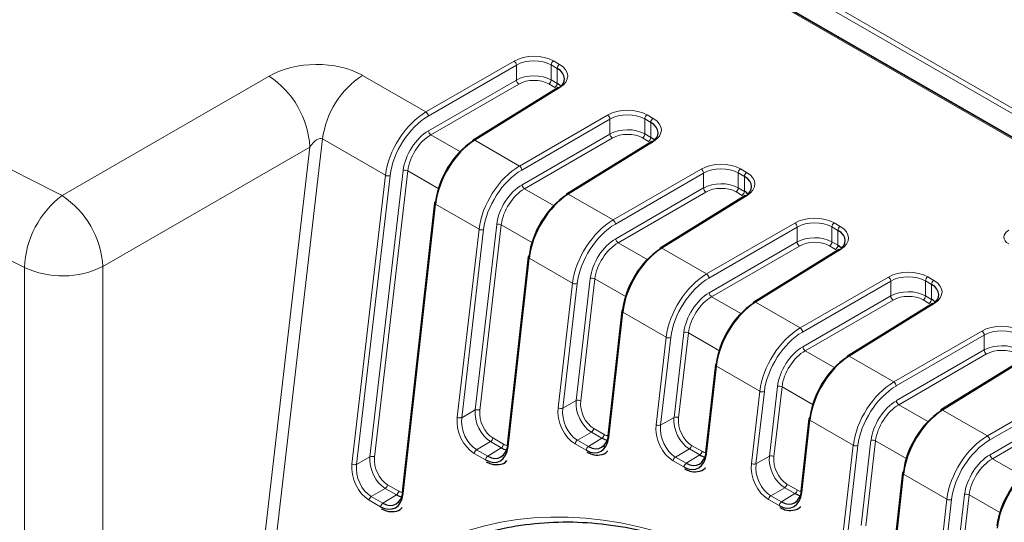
# Paper-space layout 'Blatt2' of a CAD drawing. Header units: millimetres. Extents: x 5 to 418, y 2 to 292.
# Tile 42 of 73: x 124 to 144, y 212 to 222. Entities that reach past the tile are written whole.
import ezdxf

# ---------------------------------------------------------------- set-up
doc = ezdxf.new("R2010")
doc.units = ezdxf.units.MM

psp = doc.layouts.new('Blatt2')

# ---------------------------------------------------------------- linework, layer by layer
at = {"color": 7, "linetype": 'Continuous', "lineweight": 18}
for p, q in [((103.61, 243.657), (152.305, 215.546)), ((152.258, 215.465), (133.867, 226.082)), ((155.353, 213.172), (133.433, 225.826)), ((132.433, 220.123), (134.209, 221.149)), ((134.256, 221.067), (132.48, 220.041)), ((134.256, 220.768), (134.256, 221.067)), ((134.957, 221.072), (134.957, 220.771)), ((135.079, 221.001), (134.957, 221.072)), ((135.003, 221.153), (135.125, 221.083)), ((125.1, 218.438), (129.271, 220.846)), ((131.152, 220.862), (132.433, 220.123)), ((135.079, 220.7), (135.079, 221.001)), ((132.486, 219.746), (134.256, 220.768)), ((134.303, 220.686), (132.533, 219.664)), ((135.032, 220.619), (134.91, 220.689)), ((134.957, 220.771), (135.079, 220.7)), ((135.132, 220.616), (133.417, 219.555)), ((134.318, 219.034), (136.094, 220.06)), ((136.889, 220.064), (137.011, 219.994)), ((136.141, 219.979), (134.365, 218.953)), ((136.141, 219.679), (136.141, 219.979)), ((136.842, 219.983), (136.842, 219.682)), ((136.964, 219.913), (136.842, 219.983)), ((136.964, 219.612), (136.964, 219.913)), ((132.533, 219.664), (133.132, 219.318)), ((134.372, 218.657), (136.141, 219.679)), ((136.842, 219.682), (136.964, 219.612)), ((130.35, 219.579), (128.88, 206.9)), ((131.617, 218.847), (130.35, 219.579)), ((133.417, 219.555), (134.318, 219.034)), ((136.189, 219.598), (134.419, 218.575)), ((137.017, 219.527), (135.302, 218.466)), ((136.918, 219.53), (136.796, 219.601)), ((130.096, 219.417), (125.925, 217.009)), ((128.344, 204.297), (130.096, 219.417)), ((130.943, 213.026), (131.617, 218.847)), ((131.305, 213.173), (131.973, 218.944)), ((132.066, 218.936), (131.398, 213.164)), ((132.695, 218.573), (132.066, 218.936)), ((136.204, 217.946), (137.98, 218.972)), ((138.027, 218.89), (136.251, 217.864)), ((138.027, 218.591), (138.027, 218.89)), ((138.728, 218.895), (138.728, 218.593)), ((138.85, 218.824), (138.728, 218.895)), ((138.774, 218.976), (138.896, 218.905)), ((131.71, 218.839), (131.036, 213.018)), ((138.85, 218.523), (138.85, 218.824)), ((134.419, 218.575), (135.018, 218.23)), ((135.302, 218.466), (136.204, 217.946)), ((136.257, 217.568), (138.027, 218.591)), ((138.074, 218.509), (136.305, 217.487)), ((138.804, 218.442), (138.682, 218.512)), ((138.728, 218.593), (138.85, 218.523)), ((132.628, 218.264), (131.977, 212.429)), ((133.503, 217.759), (132.628, 218.264)), ((138.903, 218.439), (137.188, 217.378)), ((133.425, 214.115), (133.859, 217.856)), ((138.089, 216.857), (139.865, 217.883)), ((140.66, 217.887), (140.782, 217.817)), ((133.064, 213.969), (133.503, 217.759)), ((133.596, 217.751), (133.157, 213.96)), ((133.952, 217.847), (133.518, 214.107)), ((134.581, 217.484), (133.952, 217.847)), ((139.913, 217.802), (138.137, 216.776)), ((139.913, 217.502), (139.913, 217.802)), ((140.614, 217.806), (140.614, 217.505)), ((140.735, 217.736), (140.614, 217.806)), ((140.735, 217.435), (140.735, 217.736)), ((136.305, 217.487), (136.903, 217.141)), ((138.143, 216.48), (139.913, 217.502)), ((140.614, 217.505), (140.735, 217.435)), ((137.188, 217.378), (138.089, 216.857)), ((139.96, 217.421), (138.19, 216.398)), ((140.789, 217.35), (139.074, 216.289)), ((140.689, 217.353), (140.567, 217.424)), ((134.513, 217.176), (134.089, 213.376)), ((135.388, 216.67), (134.513, 217.176)), ((124.343, 202.929), (124.343, 216.989)), ((125.925, 217.009), (125.925, 202.949)), ((135.097, 214.159), (135.388, 216.67)), ((135.481, 216.662), (135.19, 214.151)), ((135.459, 214.306), (135.744, 216.767)), ((135.837, 216.759), (135.552, 214.297)), ((136.466, 216.396), (135.837, 216.759)), ((139.975, 215.769), (141.751, 216.795)), ((141.798, 216.713), (140.022, 215.687)), ((141.798, 216.414), (141.798, 216.713)), ((142.499, 216.718), (142.499, 216.416)), ((142.621, 216.647), (142.499, 216.718)), ((142.545, 216.799), (142.667, 216.728)), ((142.621, 216.346), (142.621, 216.647)), ((138.19, 216.398), (138.789, 216.053)), ((139.074, 216.289), (139.975, 215.769)), ((140.029, 215.391), (141.798, 216.414)), ((141.845, 216.332), (140.076, 215.31)), ((142.575, 216.265), (142.453, 216.335)), ((142.499, 216.416), (142.621, 216.346)), ((136.399, 216.087), (136.118, 213.57)), ((137.274, 215.582), (136.399, 216.087)), ((142.674, 216.262), (140.959, 215.201)), ((137.432, 213.966), (137.63, 215.679)), ((137.723, 215.67), (137.525, 213.958)), ((138.352, 215.307), (137.723, 215.67)), ((141.861, 214.68), (143.637, 215.706)), ((137.07, 213.819), (137.274, 215.582)), ((137.367, 215.574), (137.163, 213.811)), ((143.684, 215.625), (141.908, 214.599)), ((143.684, 215.325), (143.684, 215.625)), ((140.076, 215.31), (140.675, 214.964)), ((141.914, 214.303), (143.684, 215.325)), ((140.959, 215.201), (141.861, 214.68)), ((143.731, 215.244), (141.961, 214.221)), ((144.56, 215.173), (142.845, 214.112)), ((138.285, 214.998), (138.087, 213.232)), ((139.16, 214.493), (138.285, 214.998)), ((138.991, 213.039), (139.16, 214.493)), ((139.253, 214.485), (139.084, 213.031)), ((139.353, 213.186), (139.516, 214.59)), ((139.609, 214.582), (139.446, 213.178)), ((140.238, 214.219), (139.609, 214.582)), ((143.746, 213.592), (145.522, 214.618)), ((145.569, 214.536), (143.793, 213.51)), ((135.19, 214.151), (135.459, 214.306)), ((133.157, 213.96), (133.425, 214.115)), ((141.961, 214.221), (142.56, 213.875)), ((142.845, 214.112), (143.746, 213.592)), ((143.8, 213.214), (145.569, 214.237)), ((145.617, 214.155), (143.847, 213.133)), ((137.163, 213.811), (137.432, 213.966)), ((140.17, 213.91), (140.008, 212.452)), ((141.045, 213.405), (140.17, 213.91)), ((135.815, 213.741), (136.026, 213.619)), ((133.781, 213.551), (133.998, 213.426)), ((135.769, 213.668), (135.487, 213.505)), ((135.487, 213.505), (135.708, 213.377)), ((135.708, 213.377), (135.98, 213.546)), ((135.98, 213.546), (135.769, 213.668)), ((141.203, 211.789), (141.401, 213.501)), ((141.494, 213.493), (141.296, 211.781)), ((142.123, 213.13), (141.494, 213.493)), ((133.735, 213.478), (133.453, 213.315)), ((133.453, 213.315), (133.679, 213.184)), ((133.679, 213.184), (133.952, 213.353)), ((133.952, 213.353), (133.735, 213.478)), ((135.662, 213.304), (135.441, 213.432)), ((137.741, 213.329), (137.459, 213.166)), ((137.95, 213.208), (137.741, 213.329)), ((137.787, 213.402), (137.996, 213.282)), ((140.841, 211.642), (141.045, 213.405)), ((141.138, 213.396), (140.934, 211.634)), ((131.036, 213.018), (131.305, 213.173)), ((133.633, 213.111), (133.407, 213.241)), ((137.631, 212.966), (137.413, 213.092)), ((137.459, 213.166), (137.677, 213.04)), ((137.677, 213.04), (137.95, 213.208)), ((139.084, 213.031), (139.353, 213.186)), ((143.847, 213.133), (144.446, 212.787)), ((142.056, 212.821), (141.859, 211.055)), ((142.931, 212.316), (142.056, 212.821)), ((131.614, 212.535), (131.332, 212.372)), ((131.839, 212.405), (131.614, 212.535)), ((131.66, 212.608), (131.885, 212.479)), ((139.662, 212.548), (139.38, 212.385)), ((139.87, 212.429), (139.662, 212.548)), ((139.708, 212.622), (139.916, 212.502)), ((131.52, 212.164), (131.286, 212.299)), ((131.332, 212.372), (131.566, 212.237)), ((131.566, 212.237), (131.839, 212.405)), ((139.551, 212.187), (139.334, 212.312)), ((139.38, 212.385), (139.597, 212.26)), ((139.597, 212.26), (139.87, 212.429)), ((142.64, 209.805), (142.931, 212.316)), ((143.024, 212.308), (142.733, 209.796)), ((143.002, 209.952), (143.287, 212.413)), ((143.38, 212.405), (143.095, 209.943)), ((144.009, 212.041), (143.38, 212.405))]:
    psp.add_line(p, q, dxfattribs=at)
at = {"color": 7, "linetype": 'Continuous', "lineweight": 25}
for p, q in [((155.387, 213.176), (133.453, 225.838)), ((155.628, 213.047), (133.462, 225.843)), ((135.098, 220.619), (133.383, 219.557)), ((136.983, 219.53), (135.268, 218.469)), ((132.608, 218.291), (131.957, 212.456)), ((138.869, 218.442), (137.154, 217.38)), ((140.754, 217.353), (139.039, 216.292)), ((134.494, 217.202), (134.07, 213.403)), ((142.64, 216.264), (140.925, 215.203)), ((136.379, 216.114), (136.098, 213.597)), ((144.526, 215.176), (142.811, 214.115)), ((138.265, 215.025), (138.068, 213.259)), ((140.151, 213.937), (139.988, 212.479)), ((136.001, 213.381), (136.06, 213.387)), ((142.036, 212.848), (141.839, 211.082))]:
    psp.add_line(p, q, dxfattribs=at)
at = {"color": 7, "linetype": 'Continuous', "lineweight": 18}
for centre, radius, start, end in [((134.15, 221.061), 0.106, 3.5432, 56.4801), ((135.059, 221.067), 0.103, 123.2422, 177.3468), ((135.181, 220.997), 0.103, 123.2422, 177.3468), ((128.248, 219.303), 1.851, 3.5409, 56.4591), ((132.161, 219.339), 1.827, 123.525, 172.4415), ((134.361, 220.774), 0.106, 183.5432, 236.4801), ((134.854, 220.775), 0.103, 303.2422, 357.3468), ((134.976, 220.705), 0.103, 303.2422, 357.3468), ((135.113, 220.59), 0.0325, 53.4824, 117.3347), ((132.374, 220.035), 0.106, 3.5432, 56.4801), ((136.036, 219.972), 0.106, 3.5432, 56.4801), ((136.945, 219.979), 0.103, 123.2422, 177.3468), ((137.067, 219.908), 0.103, 123.2422, 177.3468), ((132.592, 219.752), 0.106, 183.5432, 236.4801), ((136.247, 219.686), 0.106, 183.5432, 236.4801), ((136.74, 219.687), 0.103, 303.2422, 357.3468), ((133.397, 219.529), 0.0325, 53.4824, 117.3347), ((136.862, 219.616), 0.103, 303.2422, 357.3468), ((136.998, 219.501), 0.0325, 53.4824, 117.3347), ((131.673, 218.951), 0.118, 241.5664, 288.2185), ((132.01, 218.832), 0.118, 61.5664, 108.2185), ((134.26, 218.946), 0.106, 3.5432, 56.4801), ((137.921, 218.884), 0.106, 3.5432, 56.4801), ((138.831, 218.89), 0.103, 123.2422, 177.3468), ((138.952, 218.82), 0.103, 123.2422, 177.3468), ((134.477, 218.664), 0.106, 183.5432, 236.4801), ((135.283, 218.44), 0.0325, 53.4824, 117.3347), ((138.133, 218.597), 0.106, 183.5432, 236.4801), ((138.625, 218.598), 0.103, 303.2422, 357.3468), ((138.747, 218.528), 0.103, 303.2422, 357.3468), ((138.884, 218.413), 0.0325, 53.4824, 117.3347), ((126.245, 216.918), 1.903, 126.9789, 177.8491), ((124.077, 216.895), 1.851, 3.5409, 56.4591), ((132.639, 218.293), 0.0307, 183.4448, 248.9082), ((133.896, 217.744), 0.118, 61.5664, 108.2185), ((136.145, 217.858), 0.106, 3.5432, 56.4801), ((139.807, 217.795), 0.106, 3.5432, 56.4801), ((140.716, 217.801), 0.103, 123.2422, 177.3468), ((133.559, 217.863), 0.118, 241.5664, 288.2185), ((140.838, 217.731), 0.103, 123.2422, 177.3468), ((136.363, 217.575), 0.106, 183.5432, 236.4801), ((140.018, 217.509), 0.106, 183.5432, 236.4801), ((140.511, 217.51), 0.103, 303.2422, 357.3468), ((137.169, 217.352), 0.0325, 53.4824, 117.3347), ((140.633, 217.439), 0.103, 303.2422, 357.3468), ((140.769, 217.324), 0.0325, 53.4824, 117.3347), ((134.524, 217.204), 0.0307, 183.4448, 248.9082), ((125.113, 218.631), 1.814, 244.8818, 296.598), ((135.445, 216.774), 0.118, 241.5664, 288.2185), ((135.781, 216.655), 0.118, 61.5664, 108.2185), ((138.031, 216.769), 0.106, 3.5432, 56.4801), ((141.693, 216.707), 0.106, 3.5432, 56.4801), ((142.602, 216.713), 0.103, 123.2422, 177.3468), ((142.724, 216.642), 0.103, 123.2422, 177.3468), ((138.249, 216.486), 0.106, 183.5432, 236.4801), ((139.054, 216.263), 0.0325, 53.4824, 117.3347), ((141.904, 216.42), 0.106, 183.5432, 236.4801), ((142.397, 216.421), 0.103, 303.2422, 357.3468), ((142.518, 216.351), 0.103, 303.2422, 357.3468), ((142.655, 216.236), 0.0325, 53.4824, 117.3347), ((136.41, 216.116), 0.0307, 183.4448, 248.9082), ((137.667, 215.567), 0.118, 61.5664, 108.2185), ((139.917, 215.681), 0.106, 3.5432, 56.4801), ((143.578, 215.618), 0.106, 3.5432, 56.4801), ((137.33, 215.686), 0.118, 241.5664, 288.2185), ((140.134, 215.398), 0.106, 183.5432, 236.4801), ((143.789, 215.332), 0.106, 183.5432, 236.4801), ((140.94, 215.174), 0.0325, 53.4824, 117.3347), ((138.296, 215.027), 0.0307, 183.4448, 248.9082), ((141.802, 214.592), 0.106, 3.5432, 56.4801), ((139.216, 214.597), 0.118, 241.5664, 288.2185), ((139.552, 214.478), 0.118, 61.5664, 108.2185), ((135.496, 214.194), 0.118, 61.5664, 108.2185), ((142.02, 214.309), 0.106, 183.5432, 236.4801), ((133.462, 214.003), 0.118, 61.5664, 108.2185), ((135.154, 214.263), 0.118, 241.5664, 288.2185), ((142.826, 214.086), 0.0325, 53.4824, 117.3347), ((133.12, 214.072), 0.118, 241.5664, 288.2185), ((137.468, 213.854), 0.118, 61.5664, 108.2185), ((140.181, 213.939), 0.0307, 183.4448, 248.9082), ((135.711, 213.755), 0.104, 303.5123, 352.4427), ((137.126, 213.923), 0.118, 241.5664, 288.2185), ((133.677, 213.565), 0.104, 303.5123, 352.4427), ((135.544, 213.418), 0.104, 123.5123, 172.4427), ((135.923, 213.633), 0.104, 303.5123, 352.4427), ((141.438, 213.389), 0.118, 61.5664, 108.2185), ((143.688, 213.503), 0.106, 3.5432, 56.4801), ((133.51, 213.228), 0.104, 123.5123, 172.4427), ((133.894, 213.44), 0.104, 303.5123, 352.4427), ((135.765, 213.29), 0.104, 123.5123, 172.4427), ((137.683, 213.416), 0.104, 303.5123, 352.4427), ((141.101, 213.508), 0.118, 241.5664, 288.2185), ((131.341, 213.061), 0.118, 61.5664, 108.2185), ((133.737, 213.097), 0.104, 123.5123, 172.4427), ((137.517, 213.079), 0.104, 123.5123, 172.4427), ((137.892, 213.295), 0.104, 303.5123, 352.4427), ((139.39, 213.074), 0.118, 61.5664, 108.2185), ((143.905, 213.221), 0.106, 183.5432, 236.4801), ((130.999, 213.13), 0.118, 241.5664, 288.2185), ((137.735, 212.953), 0.104, 123.5123, 172.4427), ((139.047, 213.143), 0.118, 241.5664, 288.2185), ((142.067, 212.85), 0.0307, 183.4448, 248.9082), ((131.556, 212.622), 0.104, 303.5123, 352.4427), ((139.605, 212.635), 0.104, 303.5123, 352.4427), ((139.812, 212.516), 0.104, 303.5123, 352.4427), ((131.39, 212.285), 0.104, 123.5123, 172.4427), ((131.781, 212.492), 0.104, 303.5123, 352.4427), ((139.438, 212.298), 0.104, 123.5123, 172.4427), ((142.987, 212.42), 0.118, 241.5664, 288.2185), ((143.324, 212.301), 0.118, 61.5664, 108.2185), ((131.624, 212.15), 0.104, 123.5123, 172.4427), ((139.655, 212.173), 0.104, 123.5123, 172.4427)]:
    psp.add_arc(centre, radius, start, end, dxfattribs=at)
at = {"color": 7, "linetype": 'Continuous', "lineweight": 25}
for centre, radius, start, end in [((133.402, 219.531), 0.0329, 127.0519, 186.4224), ((135.288, 218.443), 0.0329, 127.0519, 186.4224), ((132.634, 218.285), 0.0262, 106.0768, 167.0913), ((137.174, 217.354), 0.0329, 127.0519, 186.4224), ((134.519, 217.196), 0.0262, 106.0768, 167.0913), ((139.059, 216.266), 0.0329, 127.0519, 186.4224), ((136.405, 216.108), 0.0262, 106.0768, 167.0913), ((140.945, 215.177), 0.0329, 127.0519, 186.4224), ((138.291, 215.019), 0.0262, 106.0768, 167.0913), ((142.83, 214.088), 0.0329, 127.0519, 186.4224), ((140.176, 213.931), 0.0262, 106.0768, 167.0913), ((136.129, 213.598), 0.0307, 183.4448, 248.9082), ((134.1, 213.405), 0.0307, 183.4448, 248.9082), ((138.098, 213.261), 0.0307, 183.4448, 248.9082), ((142.062, 212.842), 0.0262, 106.0768, 167.0913), ((131.988, 212.458), 0.0307, 183.4448, 248.9082), ((140.019, 212.481), 0.0307, 183.4448, 248.9082)]:
    psp.add_arc(centre, radius, start, end, dxfattribs=at)
at = {"color": 7, "linetype": 'Continuous', "lineweight": 18}
for centre, major_axis, ratio, start_param, end_param in [((134.602, 220.913), (0.567, 0.009), 0.587473, 0.776176, 2.329519), ((130.197, 220.292), (1.342, 0.036), 0.587018, 0.763393, 2.31656), ((134.603, 220.859), (0.5, 0.009), 0.588816, 0.774897, 2.32824), ((134.724, 220.843), (0.567, 0.009), 0.587473, 5.506018, 7.059361), ((134.603, 220.56), (0.5, 0.007), 0.586126, 0.777443, 2.330786), ((134.604, 220.506), (0.433, 0.007), 0.587473, 0.776176, 2.329519), ((132.448, 219.179), (0.598, 1.002), 0.586803, 0.811623, 2.22499), ((132.494, 219.151), (0.565, 0.944), 0.587369, 0.812156, 2.225524), ((136.488, 219.825), (0.567, 0.009), 0.587473, 0.776176, 2.329519), ((136.489, 219.771), (0.5, 0.009), 0.588816, 0.774897, 2.32824), ((136.61, 219.754), (0.567, 0.009), 0.587473, 5.506018, 7.059361), ((132.496, 219.152), (0.376, 0.629), 0.587369, 0.812156, 2.225524), ((132.542, 219.124), (0.343, 0.572), 0.588357, 0.813094, 2.226462), ((136.489, 219.472), (0.5, 0.007), 0.586126, 0.777443, 2.330786), ((136.49, 219.418), (0.433, 0.007), 0.587473, 0.776176, 2.329519), ((130.212, 219.348), (0.14, 0.23), 0.501151, 0.020763, 1.57393), ((138.374, 218.736), (0.567, 0.009), 0.587473, 0.776176, 2.329519), ((134.333, 218.09), (0.598, 1.002), 0.586803, 0.811623, 2.22499), ((134.379, 218.063), (0.565, 0.944), 0.587369, 0.812156, 2.225524), ((138.374, 218.682), (0.5, 0.009), 0.588816, 0.774897, 2.32824), ((138.495, 218.666), (0.567, 0.009), 0.587473, 5.506018, 7.059361), ((134.381, 218.064), (0.376, 0.629), 0.587369, 0.812156, 2.225524), ((138.374, 218.383), (0.5, 0.007), 0.586126, 0.777443, 2.330786), ((134.427, 218.036), (0.343, 0.572), 0.588357, 0.813094, 2.226462), ((138.375, 218.329), (0.433, 0.007), 0.587473, 0.776176, 2.329519), ((136.219, 217.002), (0.598, 1.002), 0.586803, 0.811623, 2.22499), ((136.265, 216.974), (0.565, 0.944), 0.587369, 0.812156, 2.225524), ((140.259, 217.648), (0.567, 0.009), 0.587473, 0.776176, 2.329519), ((140.26, 217.594), (0.5, 0.009), 0.588816, 0.774897, 2.32824), ((140.381, 217.577), (0.567, 0.009), 0.587473, 5.506018, 7.059361), ((144.413, 217.605), (0.333, 0.005), 0.58748, 2.347599, 3.91809), ((136.267, 216.975), (0.376, 0.629), 0.587369, 0.812156, 2.225524), ((136.313, 216.947), (0.343, 0.572), 0.588357, 0.813094, 2.226462), ((140.26, 217.295), (0.5, 0.007), 0.586126, 0.777443, 2.330786), ((140.261, 217.241), (0.433, 0.007), 0.587473, 0.776176, 2.329519), ((142.145, 216.559), (0.567, 0.009), 0.587473, 0.776176, 2.329519), ((138.104, 215.913), (0.598, 1.002), 0.586803, 0.811623, 2.22499), ((138.151, 215.885), (0.565, 0.944), 0.587369, 0.812156, 2.225524), ((142.146, 216.505), (0.5, 0.009), 0.588816, 0.774897, 2.32824), ((142.267, 216.489), (0.567, 0.009), 0.587473, 5.506018, 7.059361), ((138.152, 215.886), (0.376, 0.629), 0.587369, 0.812156, 2.225524), ((142.146, 216.206), (0.5, 0.007), 0.586126, 0.777443, 2.330786), ((138.199, 215.859), (0.343, 0.572), 0.588357, 0.813094, 2.226462), ((142.146, 216.152), (0.433, 0.007), 0.587473, 0.776176, 2.329519), ((139.99, 214.825), (0.598, 1.002), 0.586803, 0.811623, 2.22499), ((140.036, 214.797), (0.565, 0.944), 0.587369, 0.812156, 2.225524), ((144.03, 215.471), (0.567, 0.009), 0.587473, 0.776176, 2.329519), ((144.031, 215.417), (0.5, 0.009), 0.588816, 0.774897, 2.32824), ((140.038, 214.798), (0.376, 0.629), 0.587369, 0.812156, 2.225524), ((140.084, 214.77), (0.343, 0.572), 0.588357, 0.813094, 2.226462), ((144.031, 215.117), (0.5, 0.007), 0.586126, 0.777443, 2.330786), ((144.032, 215.063), (0.433, 0.007), 0.587473, 0.776176, 2.329519), ((141.876, 213.736), (0.598, 1.002), 0.586803, 0.811623, 2.22499), ((141.922, 213.708), (0.565, 0.944), 0.587369, 0.812156, 2.225524), ((135.812, 214.101), (-0.196, 0.462), 0.640933, 0.863979, 2.434471), ((135.859, 214.121), (-0.161, 0.405), 0.652481, 0.880233, 2.450725), ((141.924, 213.709), (0.376, 0.629), 0.587369, 0.812156, 2.225524), ((133.778, 213.911), (-0.196, 0.462), 0.640933, 0.863979, 2.434471), ((133.825, 213.93), (-0.161, 0.405), 0.652481, 0.880233, 2.450725), ((135.498, 213.928), (-0.211, 0.53), 0.652481, 0.880233, 2.450725), ((135.545, 213.947), (-0.175, 0.472), 0.663541, 0.897771, 2.468263), ((141.97, 213.682), (0.343, 0.572), 0.588357, 0.813094, 2.226462), ((133.464, 213.737), (-0.211, 0.53), 0.652481, 0.880233, 2.450725), ((133.511, 213.757), (-0.175, 0.472), 0.663541, 0.897771, 2.468263), ((137.784, 213.762), (-0.196, 0.462), 0.640933, 0.863979, 2.434471), ((137.831, 213.781), (-0.161, 0.405), 0.652481, 0.880233, 2.450725), ((137.471, 213.588), (-0.211, 0.53), 0.652481, 0.880233, 2.450725), ((137.517, 213.608), (-0.175, 0.472), 0.663541, 0.897771, 2.468263), ((136.069, 213.999), (-0.162, 0.406), 0.648949, 2.452196, 2.730228), ((143.761, 212.647), (0.598, 1.002), 0.586803, 0.811623, 2.22499), ((143.808, 212.62), (0.565, 0.944), 0.587369, 0.812156, 2.225524), ((134.04, 213.806), (-0.162, 0.406), 0.648949, 2.452196, 2.730228), ((131.657, 212.968), (-0.196, 0.462), 0.640933, 0.863979, 2.434471), ((131.704, 212.988), (-0.161, 0.405), 0.652481, 0.880233, 2.450725), ((138.038, 213.662), (-0.162, 0.406), 0.648949, 2.452196, 2.730228), ((139.706, 212.981), (-0.196, 0.462), 0.640933, 0.863979, 2.434471), ((139.752, 213.001), (-0.161, 0.405), 0.652481, 0.880233, 2.450725), ((143.809, 212.621), (0.376, 0.629), 0.587369, 0.812156, 2.225524), ((143.856, 212.593), (0.343, 0.572), 0.588357, 0.813094, 2.226462), ((137.924, 198.891), (-5.084, 12.639), 0.65101, 5.739269, 6.938021), ((131.344, 212.795), (-0.211, 0.53), 0.652481, 0.880233, 2.450725), ((131.39, 212.814), (-0.175, 0.472), 0.663541, 0.897771, 2.468263), ((139.392, 212.808), (-0.211, 0.53), 0.652481, 0.880233, 2.450725), ((139.439, 212.827), (-0.175, 0.472), 0.663541, 0.897771, 2.468263), ((139.958, 212.882), (-0.162, 0.406), 0.648949, 2.452196, 2.730228), ((131.927, 212.859), (-0.162, 0.406), 0.648949, 2.452196, 2.730228)]:
    psp.add_ellipse(centre, major_axis=major_axis, ratio=ratio, start_param=start_param, end_param=end_param, dxfattribs=at)
at = {"color": 7, "linetype": 'Continuous', "lineweight": 25}
for centre, major_axis, ratio, start_param, end_param in [((134.725, 220.789), (0.5, 0.009), 0.588816, 5.504739, 7.058082), ((134.725, 220.49), (0.5, 0.007), 0.586126, 0.528925, 0.777443), ((136.611, 219.701), (0.5, 0.009), 0.588816, 5.504739, 7.058082), ((133.383, 218.638), (0.536, 0.961), 0.567218, 0.794692, 2.20806), ((133.431, 218.611), (0.569, 1.019), 0.567804, 0.795158, 2.208525), ((136.611, 219.401), (0.5, 0.007), 0.586126, 0.528925, 0.777443), ((138.496, 218.612), (0.5, 0.009), 0.588816, 5.504739, 7.058082), ((135.317, 217.522), (0.569, 1.019), 0.567804, 0.795158, 2.208525), ((138.496, 218.313), (0.5, 0.007), 0.586126, 0.528925, 0.777443), ((135.269, 217.549), (0.536, 0.961), 0.567218, 0.794692, 2.20806), ((140.382, 217.523), (0.5, 0.009), 0.588816, 5.504739, 7.058082), ((137.154, 216.461), (0.536, 0.961), 0.567218, 0.794692, 2.20806), ((137.202, 216.434), (0.569, 1.019), 0.567804, 0.795158, 2.208525), ((140.382, 217.224), (0.5, 0.007), 0.586126, 0.528925, 0.777443), ((142.268, 216.435), (0.5, 0.009), 0.588816, 5.504739, 7.058082), ((139.088, 215.345), (0.569, 1.019), 0.567804, 0.795158, 2.208525), ((142.268, 216.136), (0.5, 0.007), 0.586126, 0.528925, 0.777443), ((139.04, 215.372), (0.536, 0.961), 0.567218, 0.794692, 2.20806), ((140.926, 214.283), (0.536, 0.961), 0.567218, 0.794692, 2.20806), ((140.974, 214.257), (0.569, 1.019), 0.567804, 0.795158, 2.208525), ((142.811, 213.195), (0.536, 0.961), 0.567218, 0.794692, 2.20806), ((142.859, 213.168), (0.569, 1.019), 0.567804, 0.795158, 2.208525), ((135.717, 213.801), (-0.212, 0.531), 0.648949, 2.452196, 4.022688), ((135.764, 213.821), (-0.175, 0.474), 0.656308, 2.471353, 4.041844), ((136.022, 213.98), (-0.199, 0.462), 0.640983, 2.433964, 2.739422), ((133.689, 213.608), (-0.212, 0.531), 0.648949, 2.452196, 4.022688), ((133.735, 213.627), (-0.175, 0.474), 0.656308, 2.471353, 4.041844), ((133.993, 213.787), (-0.199, 0.462), 0.640983, 2.433964, 2.739422), ((137.687, 213.463), (-0.212, 0.531), 0.648949, 2.452196, 4.022688), ((137.733, 213.483), (-0.175, 0.474), 0.656308, 2.471353, 4.041844), ((137.991, 213.642), (-0.199, 0.462), 0.640983, 2.433964, 2.739422), ((144.697, 212.106), (0.536, 0.961), 0.567218, 0.794692, 2.20806), ((144.745, 212.08), (0.569, 1.019), 0.567804, 0.795158, 2.208525), ((139.653, 212.703), (-0.175, 0.474), 0.656308, 2.471353, 4.041844), ((131.576, 212.661), (-0.212, 0.531), 0.648949, 2.452196, 4.022688), ((131.622, 212.68), (-0.175, 0.474), 0.656308, 2.471353, 4.041844), ((131.88, 212.84), (-0.199, 0.462), 0.640983, 2.433964, 2.739422), ((139.607, 212.684), (-0.212, 0.531), 0.648949, 2.452196, 4.022688), ((139.911, 212.863), (-0.199, 0.462), 0.640983, 2.433964, 2.739422)]:
    psp.add_ellipse(centre, major_axis=major_axis, ratio=ratio, start_param=start_param, end_param=end_param, dxfattribs=at)
at = {"color": 7, "linetype": 'Continuous', "lineweight": 18}
for points, knots in [([(90.153, 239.148), (91.434, 238.271), (93.997, 236.518), (97.56, 234.192), (100.788, 232.145), (103.666, 230.367), (106.582, 228.611), (109.536, 226.877), (112.526, 225.167), (115.552, 223.48), (118.616, 221.816), (121.793, 220.132), (123.971, 219.016), (125.1, 218.438)], [0, 0, 0, 0, 0.118734, 0.237507, 0.321524, 0.405556, 0.489627, 0.573712, 0.657645, 0.741591, 0.825577, 0.909577, 1, 1, 1, 1]), ([(124.343, 216.989), (123.21, 217.569), (119.974, 219.227), (114.746, 222.037), (108.704, 225.446), (102.818, 228.949), (96.279, 233.028), (91.86, 236.019), (89.273, 237.771)], [0, 0, 0, 0, 0.090427, 0.258359, 0.426292, 0.594393, 0.762495, 1, 1, 1, 1])]:
    psp.add_open_spline(points, degree=3, knots=knots, dxfattribs=at)
at = {"color": 7, "linetype": 'Continuous', "lineweight": 25}
for points, knots in [([(135.675, 213.266), (135.71, 213.249), (135.797, 213.206), (135.942, 213.202), (136.056, 213.237), (136.092, 213.286), (136.094, 213.289)], [0, 0, 0, 0, 0.234344, 0.593789, 0.976248, 1, 1, 1, 1]), ([(133.647, 213.072), (133.681, 213.055), (133.768, 213.012), (133.913, 213.008), (134.028, 213.043), (134.063, 213.093), (134.066, 213.096)], [0, 0, 0, 0, 0.234344, 0.593789, 0.976248, 1, 1, 1, 1]), ([(137.645, 212.928), (137.679, 212.911), (137.766, 212.868), (137.911, 212.864), (138.026, 212.899), (138.061, 212.949), (138.064, 212.951)], [0, 0, 0, 0, 0.234344, 0.593789, 0.976248, 1, 1, 1, 1]), ([(131.534, 212.125), (131.568, 212.108), (131.655, 212.065), (131.8, 212.061), (131.915, 212.096), (131.951, 212.146), (131.953, 212.149)], [0, 0, 0, 0, 0.234344, 0.593789, 0.976248, 1, 1, 1, 1]), ([(139.565, 212.148), (139.599, 212.131), (139.686, 212.088), (139.831, 212.084), (139.946, 212.119), (139.982, 212.169), (139.984, 212.172)], [0, 0, 0, 0, 0.234344, 0.593789, 0.976248, 1, 1, 1, 1]), ([(140.057, 210.19), (139.657, 210.451), (138.726, 211.059), (137.243, 211.614), (135.658, 211.9), (134.152, 211.815), (132.742, 211.373), (131.487, 210.589), (130.407, 209.465), (129.615, 208.198), (129.257, 207.244), (129.11, 206.851)], [0, 0, 0, 0, 0.089786, 0.20892, 0.324426, 0.443255, 0.559247, 0.678547, 0.795554, 0.915892, 1, 1, 1, 1])]:
    psp.add_open_spline(points, degree=3, knots=knots, dxfattribs=at)

doc.saveas('drawing.dxf')
